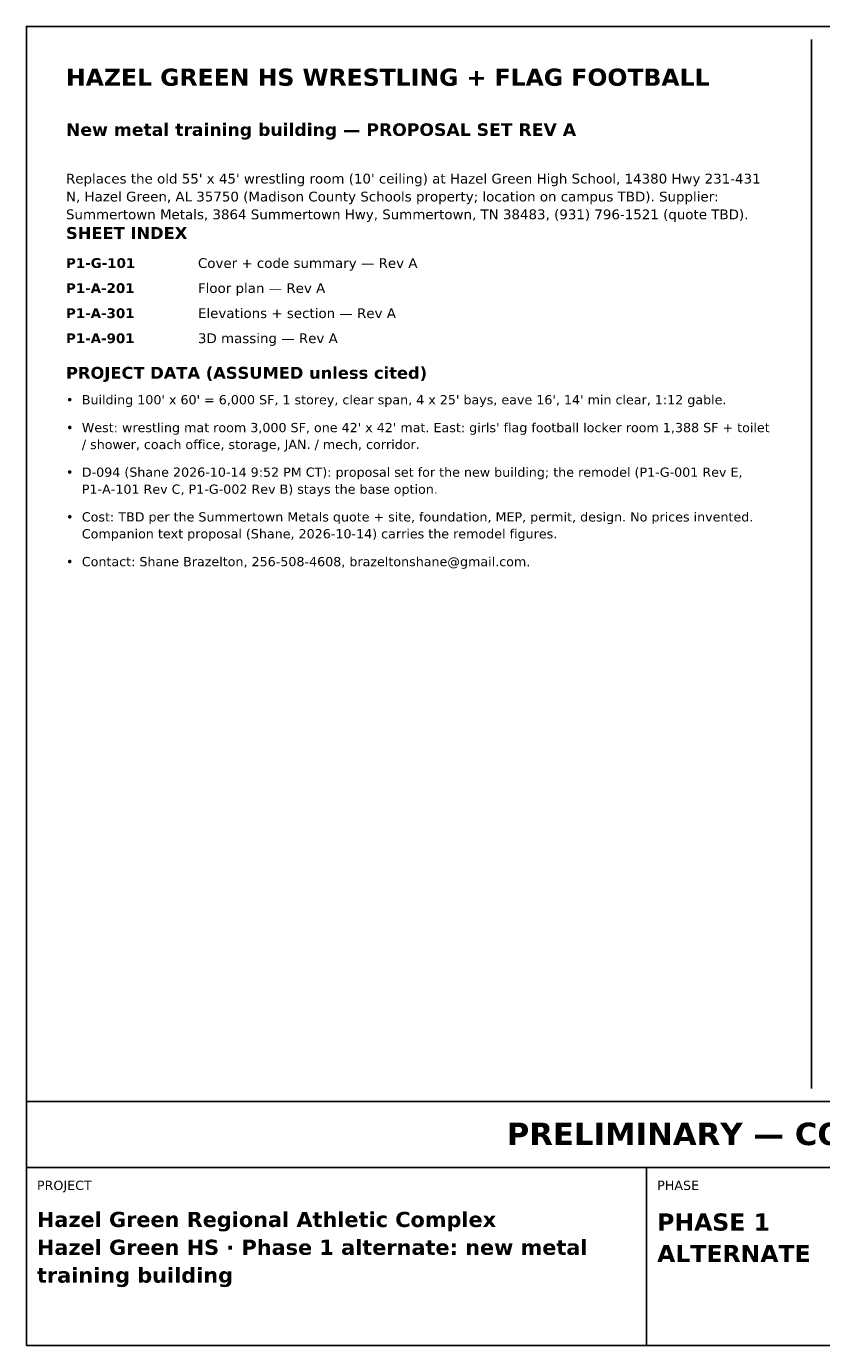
# Model space of a CAD drawing. Header units: inches. Extents: x 0.5 to 16.5, y 0.5 to 10.5.
# Tile 1 of 2: x 0.5 to 6.5, y 0.5 to 10.5. Entities that reach past the tile are written whole.
import ezdxf
from ezdxf.enums import TextEntityAlignment as Align

# ---------------------------------------------------------------- set-up
doc = ezdxf.new("R2010")
doc.units = ezdxf.units.IN
doc.header["$MEASUREMENT"] = 0
doc.layers.add('A-ANNO-TEXT', color=7, linetype='Continuous')
doc.layers.add('G-ANNO-TTLB', color=7, linetype='Continuous')
doc.styles.add('KS-BOLD', font='DejaVuSans-Bold.ttf')
doc.styles.add('KS-REG', font='DejaVuSans.ttf')

msp = doc.modelspace()

# ---------------------------------------------------------------- linework, layer by layer
at = {"layer": 'A-ANNO-TEXT'}
msp.add_line((6.45, 10.4), (6.45, 2.45), dxfattribs=at)
at = {"layer": 'G-ANNO-TTLB'}
for p, q in [((0.5, 1.85), (16.5, 1.85)), ((5.2, 0.5), (5.2, 1.85))]:
    msp.add_line(p, q, dxfattribs=at)
for points in [[(0.5, 0.5), (16.5, 0.5), (16.5, 10.5), (0.5, 10.5)], [(0.5, 1.85), (16.5, 1.85), (16.5, 2.35), (0.5, 2.35)]]:
    msp.add_lwpolyline(points, close=True, dxfattribs=at)

# ---------------------------------------------------------------- texts
at = {"layer": 'A-ANNO-TEXT'}
for s, height, style, p in [('HAZEL GREEN HS WRESTLING + FLAG FOOTBALL', 0.13, 'KS-BOLD', (0.8, 10.05)), ('New metal training building — PROPOSAL SET REV A', 0.095, 'KS-BOLD', (0.8, 9.67)), ("Replaces the old 55' x 45' wrestling room (10' ceiling) at Hazel Green High School, 14380 Hwy 231-431", 0.074, 'KS-REG', (0.8, 9.309)), ('N, Hazel Green, AL 35750 (Madison County Schools property; location on campus TBD). Supplier:', 0.074, 'KS-REG', (0.8, 9.173)), ('Summertown Metals, 3864 Summertown Hwy, Summertown, TN 38483, (931) 796-1521 (quote TBD).', 0.074, 'KS-REG', (0.8, 9.038)), ('SHEET INDEX', 0.09, 'KS-BOLD', (0.8, 8.889)), ('P1-G-101', 0.074, 'KS-BOLD', (0.8, 8.669)), ('Cover + code summary — Rev A', 0.074, 'KS-REG', (1.8, 8.669)), ('P1-A-201', 0.074, 'KS-BOLD', (0.8, 8.479)), ('Floor plan — Rev A', 0.074, 'KS-REG', (1.8, 8.479)), ('P1-A-301', 0.074, 'KS-BOLD', (0.8, 8.289)), ('Elevations + section — Rev A', 0.074, 'KS-REG', (1.8, 8.289)), ('P1-A-901', 0.074, 'KS-BOLD', (0.8, 8.099)), ('3D massing — Rev A', 0.074, 'KS-REG', (1.8, 8.099)), ('PROJECT DATA (ASSUMED unless cited)', 0.09, 'KS-BOLD', (0.8, 7.829)), ("Building 100' x 60' = 6,000 SF, 1 storey, clear span, 4 x 25' bays, eave 16', 14' min clear, 1:12 gable.", 0.07, 'KS-REG', (0.92, 7.635)), ('•', 0.07, 'KS-REG', (0.8, 7.635)), ("West: wrestling mat room 3,000 SF, one 42' x 42' mat. East: girls' flag football locker room 1,388 SF + toilet", 0.07, 'KS-REG', (0.92, 7.424)), ('•', 0.07, 'KS-REG', (0.8, 7.424)), ('/ shower, coach office, storage, JAN. / mech, corridor.', 0.07, 'KS-REG', (0.92, 7.296)), ('•', 0.07, 'KS-REG', (0.8, 7.086)), ('D-094 (Shane 2026-10-14 9:52 PM CT): proposal set for the new building; the remodel (P1-G-001 Rev E,', 0.07, 'KS-REG', (0.92, 7.086)), ('P1-A-101 Rev C, P1-G-002 Rev B) stays the base option.', 0.07, 'KS-REG', (0.92, 6.957)), ('Cost: TBD per the Summertown Metals quote + site, foundation, MEP, permit, design. No prices invented.', 0.07, 'KS-REG', (0.92, 6.747)), ('•', 0.07, 'KS-REG', (0.8, 6.747)), ('Companion text proposal (Shane, 2026-10-14) carries the remodel figures.', 0.07, 'KS-REG', (0.92, 6.619)), ('•', 0.07, 'KS-REG', (0.8, 6.408)), ('Contact: Shane Brazelton, 256-508-4608, brazeltonshane@gmail.com.', 0.07, 'KS-REG', (0.92, 6.408))]:
    msp.add_text(s, height=height, dxfattribs=dict(at, style=style)).set_placement(p)
at = {"layer": 'G-ANNO-TTLB', "style": 'KS-BOLD'}
msp.add_text('PRELIMINARY — CONCEPTUAL DESIGN — NOT FOR CONSTRUCTION', height=0.17, dxfattribs=at).set_placement((8.5, 2.02), align=Align.CENTER)
at = {"layer": 'G-ANNO-TTLB'}
for s, height, style, p in [('PROJECT', 0.07, 'KS-REG', (0.58, 1.68)), ('PHASE', 0.07, 'KS-REG', (5.28, 1.68)), ('Hazel Green Regional Athletic Complex', 0.115, 'KS-BOLD', (0.58, 1.399)), ('PHASE 1', 0.13, 'KS-BOLD', (5.28, 1.372)), ('Hazel Green HS · Phase 1 alternate: new metal', 0.115, 'KS-BOLD', (0.58, 1.188)), ('ALTERNATE', 0.13, 'KS-BOLD', (5.28, 1.133)), ('training building', 0.115, 'KS-BOLD', (0.58, 0.977))]:
    msp.add_text(s, height=height, dxfattribs=dict(at, style=style)).set_placement(p)

doc.saveas('drawing.dxf')
